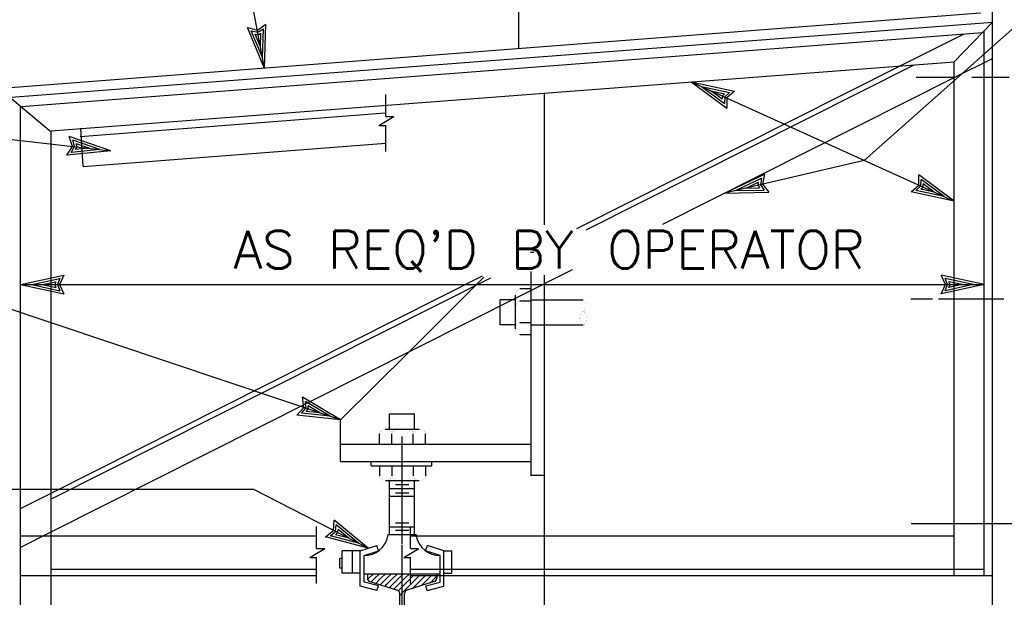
# Model space of a CAD drawing. Extents: x -21 to 2859, y -18 to 3983.
# Tile 15 of 47: x 2.86 to 6.14, y 6.67 to 8.6. Entities that reach past the tile are written whole.
import ezdxf
from ezdxf.enums import TextEntityAlignment as Align

# ---------------------------------------------------------------- set-up
doc = ezdxf.new("R2010")
doc.units = 0
doc.header["$LTSCALE"] = 25.4
doc.header["$MEASUREMENT"] = 0
doc.layers.add('PAN_TS', color=7, linetype='CONTINUOUS')
doc.styles.add('TXT_SHX', font='txt.shx')

# ---------------------------------------------------------------- blocks, each defined once
blk = doc.blocks.new('LT2')
at = {"layer": 'PAN_TS', "color": 24, "linetype": 'CONTINUOUS'}
for p, q in [((0, 0), (-0.0015, 0.000325)), ((-0.00135, 0), (-0.0015, 0.000325)), ((0, 0), (-0.0015, -0.000325)), ((-0.0015, -0.000325), (-0.00135, 0)), ((-0.000387, 0), (-0.001362, 0.000212)), ((-0.001275, 0), (-0.001362, 0.000212)), ((-0.000387, 0), (-0.001362, -0.000212)), ((-0.001362, -0.000212), (-0.001275, 0)), ((-0.000763, 0), (-0.001225, 0.0001)), ((-0.001187, 0), (-0.001225, 0.0001)), ((-0.000763, 0), (-0.001225, -0.0001)), ((-0.001225, -0.0001), (-0.001187, 0))]:
    blk.add_line(p, q, dxfattribs=at)

msp = doc.modelspace()

# ---------------------------------------------------------------- linework, layer by layer
at = {"layer": 'PAN_TS', "color": 7, "linetype": 'CONTINUOUS'}
for p, q in [((3.6802, 8.4331), (3.4942, 9.4351)), ((6.1049, 6.4434), (6.1049, 9.4254)), ((5.6779, 8.1264), (7.0363, 9.3333)), ((4.5279, 8.5004), (4.5279, 8.9094)), ((2.7689, 8.3644), (6.0649, 8.6184)), ((2.7919, 8.3334), (6.1049, 8.5874)), ((5.9779, 8.4554), (6.1049, 8.5874)), ((2.8699, 8.3064), (6.0719, 8.5524)), ((5.7979, 8.4414), (6.0109, 8.5484)), ((6.0779, 6.7424), (6.0779, 8.5584)), ((5.9779, 8.4024), (6.1029, 8.4654)), ((2.9699, 8.2254), (5.9779, 8.4554)), ((4.7209, 7.8994), (5.7979, 8.4414)), ((4.7519, 7.8954), (5.8449, 8.4454)), ((5.9779, 6.7424), (5.9779, 8.4554)), ((5.0069, 7.9134), (5.9779, 8.4024)), ((5.8509, 8.4034), (5.9739, 8.4034)), ((6.0369, 8.4034), (6.1609, 8.4034)), ((5.1019, 8.3884), (5.9779, 7.9904)), ((2.9699, 8.2204), (2.8319, 8.3364)), ((4.0839, 8.2724), (4.0839, 8.3464)), ((4.6129, 7.9114), (4.6129, 8.3514)), ((2.8679, 5.7234), (2.8679, 8.3084)), ((2.1719, 8.2724), (3.1689, 8.1584)), ((3.0659, 8.2064), (4.0819, 8.2844)), ((4.0609, 8.2424), (4.1109, 8.2724)), ((4.0839, 8.2724), (4.1109, 8.2724)), ((3.0759, 8.1064), (3.0679, 8.2334)), ((4.0609, 8.2424), (4.0839, 8.2424)), ((4.0839, 8.1564), (4.0839, 8.2424)), ((2.9699, 5.7234), (2.9699, 8.2254)), ((3.0759, 8.1064), (4.0839, 8.1834)), ((5.6779, 8.1264), (5.2129, 8.0174)), ((4.5659, 7.8204), (4.5769, 7.8204)), ((2.9699, 6.8884), (4.7059, 7.7624)), ((2.9699, 7.0174), (4.4069, 7.7414)), ((4.5689, 7.6934), (4.5689, 7.7564)), ((4.6129, 7.7144), (4.6129, 7.7434)), ((3.9339, 7.2614), (2.5819, 7.7144)), ((2.8679, 7.7124), (6.0779, 7.7124)), ((2.9689, 6.9974), (4.4339, 7.7354)), ((4.1629, 7.4894), (4.4109, 7.7374)), ((4.6129, 5.9644), (4.6129, 7.7144)), ((4.5159, 7.5644), (4.5159, 7.6774)), ((4.5649, 7.6984), (4.5309, 7.6984)), ((4.5689, 7.0754), (4.5689, 7.6934)), ((4.5159, 7.6614), (4.4649, 7.6614)), ((4.4649, 7.5784), (4.4649, 7.6614)), ((4.5649, 7.6574), (4.5309, 7.6574)), ((4.5679, 7.6614), (4.7419, 7.6614)), ((5.8329, 7.6654), (5.9059, 7.6654)), ((5.9249, 7.6654), (6.1429, 7.6654)), ((4.5159, 7.5784), (4.4649, 7.5784)), ((4.5649, 7.5844), (4.5309, 7.5844)), ((4.5679, 7.5784), (4.7419, 7.5784)), ((4.5649, 7.5444), (4.5309, 7.5444)), ((3.9339, 7.2614), (4.1629, 7.4894)), ((4.0969, 7.2304), (4.0969, 7.2814)), ((4.0969, 7.2814), (4.1799, 7.2814)), ((4.1799, 7.2304), (4.1799, 7.2814)), ((3.9339, 7.1224), (3.9339, 7.2614)), ((4.0829, 7.2304), (4.1959, 7.2304)), ((4.0629, 7.1814), (4.0629, 7.2154)), ((4.1039, 7.1814), (4.1039, 7.2154)), ((4.1389, 6.8484), (4.1389, 7.2064)), ((4.1759, 7.1814), (4.1759, 7.2154)), ((4.2169, 7.1814), (4.2169, 7.2154)), ((3.9339, 7.1804), (4.5689, 7.1804)), ((3.9339, 7.1224), (4.5689, 7.1224)), ((4.0359, 7.1084), (4.0359, 7.1224)), ((4.2379, 7.1084), (4.2379, 7.1224)), ((4.0359, 7.1084), (4.2379, 7.1084)), ((4.0629, 7.1084), (4.0629, 7.0744)), ((4.1039, 7.1084), (4.1039, 7.0744)), ((4.1759, 7.1084), (4.1759, 7.0744)), ((4.2169, 7.1084), (4.2169, 7.0744)), ((4.0829, 7.0594), (4.1959, 7.0594)), ((4.0969, 7.0594), (4.1799, 7.0594)), ((4.0969, 6.8794), (4.0969, 7.0594)), ((4.1799, 6.8794), (4.1799, 7.0594)), ((4.5689, 7.0774), (4.6129, 7.0774)), ((3.6449, 7.0294), (2.6179, 7.0294)), ((4.0259, 6.8334), (3.6449, 7.0294)), ((4.0969, 7.0324), (4.1799, 7.0324)), ((4.1169, 7.0464), (4.1609, 7.0464)), ((2.8679, 6.9664), (2.9699, 7.0174)), ((4.0969, 7.0074), (4.1799, 7.0074)), ((4.1169, 7.0184), (4.1609, 7.0184)), ((2.8669, 6.8364), (2.9699, 6.8884)), ((3.8539, 6.8324), (3.8539, 6.9064)), ((4.0969, 6.9054), (4.1799, 6.9054)), ((4.1169, 6.9184), (4.1609, 6.9184)), ((4.1169, 6.8934), (4.1609, 6.8934)), ((4.1669, 6.8324), (4.1669, 6.9064)), ((5.8349, 6.9164), (6.2549, 6.9164)), ((2.8679, 6.8744), (2.9699, 6.8744)), ((2.9699, 6.8744), (3.8529, 6.8744)), ((4.0919, 6.8794), (4.1849, 6.8794)), ((4.1669, 6.8744), (5.9779, 6.8744)), ((3.8309, 6.8024), (3.8809, 6.8324)), ((3.8539, 6.8324), (3.8809, 6.8324)), ((3.9989, 6.8254), (3.9389, 6.8254)), ((3.9389, 6.7504), (3.9389, 6.8254)), ((3.9739, 6.7504), (3.9739, 6.8254)), ((3.9989, 6.8254), (4.0549, 6.8424)), ((3.9989, 6.7074), (3.9989, 6.8254)), ((4.0119, 6.8094), (4.0599, 6.8244)), ((4.0599, 6.8244), (4.0549, 6.8424)), ((4.1389, 6.0264), (4.1389, 6.8444)), ((4.1389, 6.7924), (4.1389, 6.8254)), ((4.1439, 6.8024), (4.1939, 6.8324)), ((4.1669, 6.8324), (4.1939, 6.8324)), ((4.2169, 6.8244), (4.2229, 6.8424)), ((4.2659, 6.8094), (4.2169, 6.8244)), ((4.2779, 6.8254), (4.2229, 6.8424)), ((4.2779, 6.8254), (4.3039, 6.8254)), ((4.2779, 6.7424), (4.2779, 6.8254)), ((4.3039, 6.7504), (4.3039, 6.8254)), ((3.8309, 6.8024), (3.8539, 6.8024)), ((3.8539, 6.7164), (3.8539, 6.8024)), ((3.9389, 6.7994), (3.9309, 6.7994)), ((3.9309, 6.7674), (3.9309, 6.7994)), ((4.0119, 6.7204), (4.0119, 6.8094)), ((4.1439, 6.8024), (4.1669, 6.8024)), ((4.1669, 6.7164), (4.1669, 6.8024)), ((4.2659, 6.7424), (4.2659, 6.8094)), ((2.9699, 6.7634), (3.8539, 6.7634)), ((3.9389, 6.7674), (3.9309, 6.7674)), ((4.1679, 6.7634), (6.0779, 6.7634)), ((2.8679, 6.7424), (2.9699, 6.7424)), ((2.9699, 6.7424), (3.8529, 6.7424)), ((3.9989, 6.7504), (3.9389, 6.7504)), ((4.0119, 6.7484), (4.1669, 6.7484)), ((4.0229, 6.7484), (4.0229, 6.7334)), ((4.0239, 6.7294), (4.0279, 6.7334)), ((4.0279, 6.7334), (4.0419, 6.7474)), ((4.0349, 6.7204), (4.0479, 6.7334)), ((4.0479, 6.7334), (4.0619, 6.7474)), ((4.0499, 6.7154), (4.0679, 6.7334)), ((4.0679, 6.7334), (4.0819, 6.7474)), ((4.0679, 6.7134), (4.0879, 6.7334)), ((4.0879, 6.7334), (4.1029, 6.7484)), ((4.0879, 6.7134), (4.1079, 6.7334)), ((4.1219, 6.7474), (4.1069, 6.7324)), ((4.1079, 6.7134), (4.1279, 6.7334)), ((4.1429, 6.7484), (4.1279, 6.7334)), ((4.1279, 6.7134), (4.1479, 6.7334)), ((4.1479, 6.7334), (4.1619, 6.7474)), ((4.1479, 6.7134), (4.1679, 6.7334)), ((4.1669, 6.7484), (4.2659, 6.7484)), ((4.1669, 6.7424), (6.1049, 6.7424)), ((4.1679, 6.7334), (4.1769, 6.7424)), ((4.1679, 6.7134), (4.1879, 6.7334)), ((4.1879, 6.7334), (4.1969, 6.7424)), ((4.1879, 6.7134), (4.2079, 6.7334)), ((4.2079, 6.7334), (4.2169, 6.7424)), ((4.2079, 6.7134), (4.2279, 6.7334)), ((4.2279, 6.7334), (4.2369, 6.7424)), ((4.2319, 6.7174), (4.2479, 6.7334)), ((4.2479, 6.7334), (4.2539, 6.7404)), ((4.2539, 6.7484), (4.2539, 6.7424)), ((4.2539, 6.7414), (4.2539, 6.7334)), ((4.2659, 6.7204), (4.2659, 6.7424)), ((4.2779, 6.7504), (4.3039, 6.7504)), ((4.2779, 6.7074), (4.2779, 6.7424)), ((4.0549, 6.6924), (3.9989, 6.7074)), ((4.0599, 6.7084), (4.0119, 6.7204)), ((4.0309, 6.7224), (4.1229, 6.6934)), ((4.0549, 6.6924), (4.0599, 6.7084)), ((4.0659, 6.7114), (4.0679, 6.7134)), ((4.0809, 6.7064), (4.0879, 6.7134)), ((4.0959, 6.7014), (4.1079, 6.7134)), ((4.1109, 6.6974), (4.1279, 6.7134)), ((4.1259, 6.6914), (4.1279, 6.6934)), ((4.1279, 6.6934), (4.1479, 6.7134)), ((4.1309, 6.6764), (4.1479, 6.6934)), ((4.1479, 6.6934), (4.1679, 6.7134)), ((4.2459, 6.7224), (4.1549, 6.6934)), ((4.1729, 6.6994), (4.1879, 6.7134)), ((4.2019, 6.7084), (4.2079, 6.7134)), ((4.2179, 6.7084), (4.2659, 6.7204)), ((4.2219, 6.6924), (4.2179, 6.7084)), ((4.2219, 6.6924), (4.2779, 6.7074)), ((4.1309, 6.2964), (4.1309, 6.6824)), ((4.1469, 6.2964), (4.1469, 6.6824))]:
    msp.add_line(p, q, dxfattribs=at)
for points, const_width in [([(4.5306, 7.6575, -0.067348), (4.5277, 7.6579, -0.063116), (4.525, 7.659, -0.056531), (4.5225, 7.6609, -0.049726), (4.5203, 7.6634, -0.043978), (4.5185, 7.6664, -0.039727), (4.5171, 7.6699, -0.036986), (4.5163, 7.6737, -0.035654), (4.516, 7.6776, -0.035654), (4.5163, 7.6816, -0.036986), (4.5171, 7.6854, -0.039727), (4.5185, 7.6888, -0.043978), (4.5203, 7.6919, -0.049726), (4.5225, 7.6944, -0.056531), (4.525, 7.6963, -0.063116), (4.5277, 7.6974, -0.067348), (4.5306, 7.6978, -0.067348)], 0.00035), ([(4.5306, 7.5848, -0.114895), (4.5277, 7.5855, -0.085301), (4.525, 7.5876, -0.057336), (4.5224, 7.5909, -0.039984), (4.5202, 7.5955, -0.030078), (4.5184, 7.601, -0.024465), (4.517, 7.6072, -0.021405), (4.5162, 7.6141, -0.020047), (4.5159, 7.6211, -0.020047), (4.5162, 7.6282, -0.021405), (4.517, 7.635, -0.024465), (4.5184, 7.6413, -0.030078), (4.5202, 7.6468, -0.039984), (4.5224, 7.6513, -0.057336), (4.525, 7.6547, -0.085301), (4.5277, 7.6568, -0.114895), (4.5306, 7.6575, -0.114895)], 0.00035), ([(4.7416, 7.6218, 0.10663), (4.7433, 7.6222, 0.082877), (4.7449, 7.6233, 0.058368), (4.7464, 7.6251, 0.041961), (4.7477, 7.6276, 0.03213), (4.7488, 7.6306, 0.026402), (4.7496, 7.634, 0.023228), (4.7501, 7.6378, 0.021809), (4.7503, 7.6416, 0.021809), (4.7501, 7.6455, 0.023228), (4.7496, 7.6492, 0.026402), (4.7488, 7.6527, 0.03213), (4.7477, 7.6557, 0.041961), (4.7464, 7.6581, 0.058368), (4.7449, 7.66, 0.082877), (4.7433, 7.6611, 0.10663), (4.7416, 7.6615, 0.10663)], 0.00035), ([(4.5306, 7.5445, -0.067348), (4.5277, 7.5449, -0.063116), (4.525, 7.546, -0.056531), (4.5225, 7.5479, -0.049726), (4.5203, 7.5504, -0.043978), (4.5185, 7.5534, -0.039727), (4.5171, 7.5569, -0.036986), (4.5163, 7.5607, -0.035654), (4.516, 7.5646, -0.035654), (4.5163, 7.5686, -0.036986), (4.5171, 7.5724, -0.039727), (4.5185, 7.5758, -0.043978), (4.5203, 7.5789, -0.049726), (4.5225, 7.5814, -0.056531), (4.525, 7.5833, -0.063116), (4.5277, 7.5844, -0.067348), (4.5306, 7.5848, -0.067348)], 0.00035), ([(4.0633, 7.2158, -0.067348), (4.0637, 7.2187, -0.063116), (4.0648, 7.2214, -0.056531), (4.0667, 7.2239, -0.049726), (4.0692, 7.2261, -0.043978), (4.0723, 7.2279, -0.039727), (4.0757, 7.2293, -0.036986), (4.0795, 7.2301, -0.035654), (4.0835, 7.2304, -0.035654), (4.0874, 7.2301, -0.036986), (4.0912, 7.2293, -0.039727), (4.0947, 7.2279, -0.043978), (4.0977, 7.2261, -0.049726), (4.1002, 7.2239, -0.056531), (4.1021, 7.2214, -0.063116), (4.1032, 7.2187, -0.067348), (4.1036, 7.2158, -0.067348)], 0.00035), ([(4.1036, 7.2158, -0.114895), (4.1043, 7.2187, -0.085301), (4.1064, 7.2215, -0.057336), (4.1097, 7.224, -0.039984), (4.1143, 7.2262, -0.030078), (4.1198, 7.2281, -0.024465), (4.1261, 7.2294, -0.021405), (4.1329, 7.2302, -0.020047), (4.14, 7.2305, -0.020047), (4.147, 7.2302, -0.021405), (4.1539, 7.2294, -0.024465), (4.1601, 7.2281, -0.030078), (4.1656, 7.2262, -0.039984), (4.1702, 7.224, -0.057336), (4.1735, 7.2215, -0.085301), (4.1756, 7.2187, -0.114895), (4.1763, 7.2158, -0.114895)], 0.00035), ([(4.1763, 7.2158, -0.067348), (4.1767, 7.2187, -0.063116), (4.1778, 7.2214, -0.056531), (4.1797, 7.2239, -0.049726), (4.1822, 7.2261, -0.043978), (4.1852, 7.2279, -0.039727), (4.1887, 7.2293, -0.036986), (4.1925, 7.2301, -0.035654), (4.1965, 7.2304, -0.035654), (4.2004, 7.2301, -0.036986), (4.2042, 7.2293, -0.039727), (4.2077, 7.2279, -0.043978), (4.2107, 7.2261, -0.049726), (4.2132, 7.2239, -0.056531), (4.2151, 7.2214, -0.063116), (4.2162, 7.2187, -0.067348), (4.2166, 7.2158, -0.067348)], 0.00035), ([(4.0633, 7.0742, 0.067348), (4.0637, 7.0714, 0.063116), (4.0648, 7.0686, 0.056531), (4.0667, 7.0661, 0.049726), (4.0692, 7.0639, 0.043978), (4.0723, 7.0621, 0.039727), (4.0757, 7.0608, 0.036986), (4.0795, 7.0599, 0.035654), (4.0835, 7.0596, 0.035654), (4.0874, 7.0599, 0.036986), (4.0912, 7.0608, 0.039727), (4.0947, 7.0621, 0.043978), (4.0977, 7.0639, 0.049726), (4.1002, 7.0661, 0.056531), (4.1021, 7.0686, 0.063116), (4.1032, 7.0714, 0.067348), (4.1036, 7.0742, 0.067348)], 0.00025), ([(4.1036, 7.0742, 0.114895), (4.1043, 7.0713, 0.085301), (4.1064, 7.0686, 0.057336), (4.1097, 7.066, 0.039984), (4.1143, 7.0638, 0.030078), (4.1198, 7.062, 0.024465), (4.1261, 7.0606, 0.021405), (4.1329, 7.0598, 0.020047), (4.14, 7.0595, 0.020047), (4.147, 7.0598, 0.021405), (4.1539, 7.0606, 0.024465), (4.1601, 7.062, 0.030078), (4.1656, 7.0638, 0.039984), (4.1702, 7.066, 0.057336), (4.1735, 7.0686, 0.085301), (4.1756, 7.0713, 0.114895), (4.1763, 7.0742, 0.114895)], 0.00025), ([(4.1763, 7.0742, 0.067348), (4.1767, 7.0714, 0.063116), (4.1778, 7.0686, 0.056531), (4.1797, 7.0661, 0.049726), (4.1822, 7.0639, 0.043978), (4.1852, 7.0621, 0.039727), (4.1887, 7.0608, 0.036986), (4.1925, 7.0599, 0.035654), (4.1965, 7.0596, 0.035654), (4.2004, 7.0599, 0.036986), (4.2042, 7.0608, 0.039727), (4.2077, 7.0621, 0.043978), (4.2107, 7.0639, 0.049726), (4.2132, 7.0661, 0.056531), (4.2151, 7.0686, 0.063116), (4.2162, 7.0714, 0.067348), (4.2166, 7.0742, 0.067348)], 0.00025)]:
    msp.add_lwpolyline(points, format="xyb", dxfattribs=dict(at, const_width=const_width))
at = {"layer": 'PAN_TS', "color": 7, "linetype": 'CONTINUOUS', "const_width": 0.00035}
msp.add_lwpolyline([(4.7416, 7.6218, 0.096386), (4.7395, 7.6214, 0.079072), (4.7375, 7.6201, 0.05915), (4.7356, 7.6181, 0.044387), (4.734, 7.6154, 0.034906), (4.7326, 7.6121, 0.029141), (4.7316, 7.6083, 0.025866), (4.731, 7.6042, 0.024383), (4.7308, 7.6, 0.024383), (4.731, 7.5957, 0.025866), (4.7316, 7.5916, 0.029141), (4.7326, 7.5878, 0.034906), (4.734, 7.5845, 0.044387), (4.7356, 7.5818, 0.05915), (4.7375, 7.5798, 0.079072), (4.7395, 7.5786, 0.096386), (4.7416, 7.5781, 0.096386), (4.7437, 7.5786, 0.079072), (4.7457, 7.5798, 0.05915), (4.7475, 7.5818, 0.044387), (4.7492, 7.5845, 0.034906), (4.7505, 7.5878, 0.029141), (4.7515, 7.5916, 0.025866), (4.7521, 7.5957, 0.024383), (4.7523, 7.6, 0.024383), (4.7521, 7.6042, 0.025866), (4.7515, 7.6083, 0.029141), (4.7505, 7.6121, 0.034906), (4.7492, 7.6154, 0.044387), (4.7475, 7.6181, 0.05915), (4.7457, 7.6201, 0.079072), (4.7437, 7.6214, 0.096386)], format="xyb", close=True, dxfattribs=at)
at = {"layer": 'PAN_TS', "color": 7, "linetype": 'CONTINUOUS'}
for centre, radius, start, end in [((4.0128, 6.8894), 0.0801, 269.1652, 349.2984), ((4.0128, 6.8894), 0.0801, 349.2984, 352.7357), ((4.2644, 6.8894), 0.0801, 187.2643, 191.4795), ((4.2644, 6.8894), 0.0801, 191.4795, 270.8348), ((4.0346, 6.7335), 0.0117, 180, 252.3324), ((4.2426, 6.7335), 0.0117, 287.6676, 360), ((4.119, 6.6821), 0.0117, 0, 72.4165), ((4.1583, 6.6821), 0.0117, 107.5835, 180)]:
    msp.add_arc(centre, radius, start, end, dxfattribs=at)

# ---------------------------------------------------------------- block references
at = {"layer": 'PAN_TS', "linetype": 'CONTINUOUS'}
for p, xscale, yscale, zscale, rotation in [((3.6802, 8.4331), 96.0002230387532, 96.0002230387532, 96.0002230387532, 280.4948971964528), ((5.1019, 8.3884), 96.00018799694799, 96.00018799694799, 96.00018799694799, 155.5658712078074), ((3.1689, 8.1584), 96.0001014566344, 96.0001014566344, 96.0001014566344, 353.4769567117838), ((5.2129, 8.0174), 96.00014692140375, 96.00014692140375, 96.00014692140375, 193.1923357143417), ((5.9779, 7.9904), 96.000187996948, 96.000187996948, 96.000187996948, 335.5658712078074), ((2.8679, 7.7124), 96, 96, 96, 180.0000000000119), ((3.9339, 7.2614), 96.00042643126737, 96.00042643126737, 96.00042643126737, 341.4760400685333), ((4.0259, 6.8334), 96.00014342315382, 96.00014342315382, 96.00014342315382, 332.7751028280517)]:
    msp.add_blockref('LT2', p, dxfattribs=dict(at, xscale=xscale, yscale=yscale, zscale=zscale, rotation=rotation))
at = {"layer": 'PAN_TS', "linetype": 'CONTINUOUS', "xscale": 96, "yscale": 96, "zscale": 96}
msp.add_blockref('LT2', (6.0779, 7.7124), dxfattribs=at)

# ---------------------------------------------------------------- texts
at = {"layer": 'PAN_TS', "color": 7, "linetype": 'CONTINUOUS', "style": 'TXT_SHX'}
msp.add_text("AS REQ'D BY OPERATOR", height=0.125, dxfattribs=at).set_placement((4.628, 7.7664), align=Align.CENTER)

doc.saveas('drawing.dxf')
